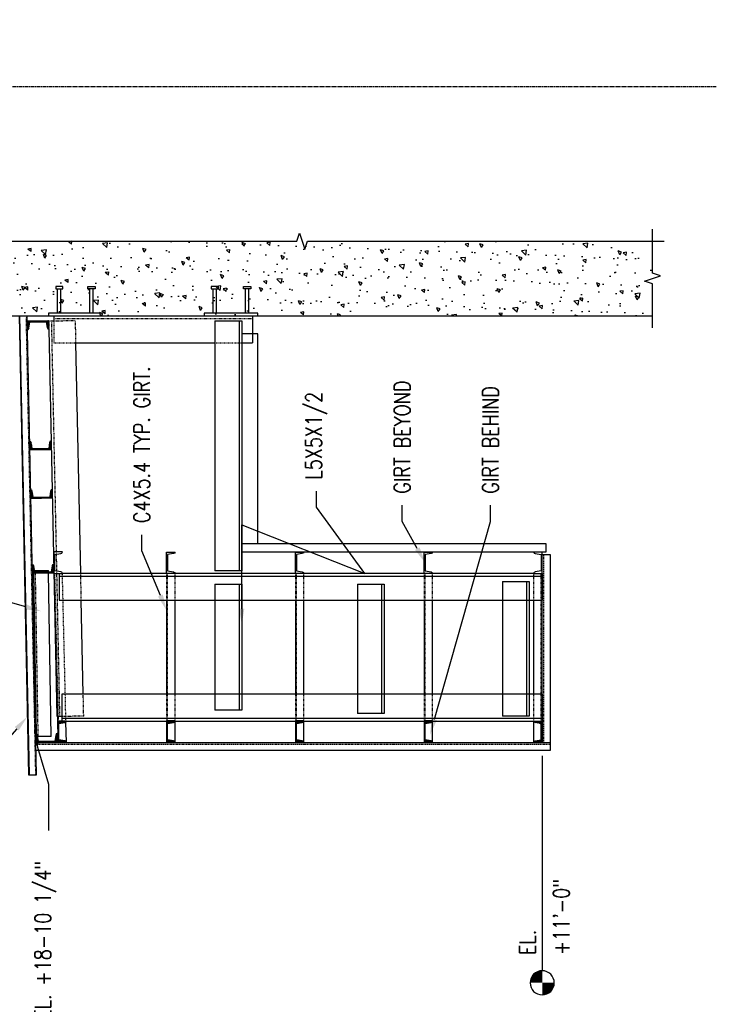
# Model space of a CAD drawing. Header units: inches. Extents: x -16710 to 18720, y -1252 to 1160.
# Tile 23 of 35: x 4229 to 4363, y 106 to 289. Entities that reach past the tile are written whole.
import ezdxf
from ezdxf import colors
from ezdxf.entities.mleader import LeaderData, LeaderLine
from ezdxf.math import Vec2, Vec3

# ---------------------------------------------------------------- set-up
doc = ezdxf.new("R2010")
doc.units = ezdxf.units.IN
doc.header["$MEASUREMENT"] = 0
for name, pattern in [('014200-907 MS2 Medium Dash', [0.109898, 0.068898, -0.041]), ('CENTER2', [1.125, 0.75, -0.125, 0.125, -0.125]), ('Dash', [0.25, 0.125, -0.125]), ('Dash - 1_16_', [0.1875, 0.125, -0.0625]), ('Hidden 3_32_', [0.140625, 0.09375, -0.046875])]:
    doc.linetypes.add(name, pattern=pattern)
doc.layers.get('0').update_dxf_attribs({"color": 243})
for name, color, linetype in [('A-FLOR', 5, 'Continuous'), ('A-WALL-PATT', 8, 'Continuous'), ('G-ANNO-TTLB', 7, 'Continuous'), ('S-ANNO-NOTE', 2, 'Continuous'), ('S-ANNO-SYMB', 2, 'Continuous'), ('S-BEAM', 3, 'Continuous'), ('S-BEAM-HDLN', 1, 'Dash'), ('S-COLS', 3, 'Continuous'), ('S-COLS-HDLN', 1, 'Dash'), ('S-DETL', 90, 'Continuous'), ('S-DETL-MEDM', 3, 'Continuous'), ('S-DETL-PATT', 8, 'Continuous'), ('S-DETL-THIN', 1, 'Continuous'), ('S-GRID', 1, 'CENTER2')]:
    doc.layers.add(name, color=color, linetype=linetype)
doc.layers.add('A-FLOR-OVHD', color=9, linetype='014200-907 MS2 Medium Dash', true_color=0x808080)
doc.layers.get('0').off()
doc.styles.add('Annotative', font='romans.shx', dxfattribs={"width": 0.8, "height": 0.125})
pattern_1 = [(45, (-3596.4299, -490.81404), (-0.176776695, 0.176776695), []), (45, (-3596.4299, -490.68904), (-0.176776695, 0.176776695), [])]

# ---------------------------------------------------------------- blocks, each defined once
blk = doc.blocks.new('051200_StructuralFraming-L-Angle - L5X5X1_2-1784920-CANOPY WIDTH TRANSITION')
at = {"layer": 'S-BEAM'}
for p, q in [((832.31, 193), (785.71, 193)), ((785.71, 192.5), (785.71, 193)), ((832.31, 193), (832.31, 192.5)), ((785.71, 189), (785.71, 192.5)), ((832.31, 192.5), (832.31, 189)), ((785.71, 188.5), (785.71, 189)), ((832.31, 189), (832.31, 188.5)), ((832.31, 188.5), (785.71, 188.5)), ((785.71, 188), (785.71, 188.5)), ((832.31, 188), (785.71, 188)), ((832.31, 188.5), (832.31, 188))]:
    blk.add_line(p, q, dxfattribs=at)
blk = doc.blocks.new('051200_StructuralFraming-L-Angle - L5X5X1_2-1871483-CANOPY WIDTH TRANSITION')
at = {"layer": 'S-BEAM'}
for p, q in [((783.71, 139.42), (758.63, 139.42)), ((758.63, 138.92), (758.63, 139.42)), ((758.63, 135.42), (758.63, 138.92)), ((783.71, 139.42), (783.71, 138.92)), ((783.71, 138.92), (783.71, 135.42)), ((758.63, 134.92), (758.63, 135.42)), ((783.71, 134.92), (758.63, 134.92)), ((758.63, 134.42), (758.63, 134.92)), ((783.71, 134.42), (758.63, 134.42)), ((783.71, 135.42), (783.71, 134.92)), ((783.71, 134.92), (783.71, 134.42))]:
    blk.add_line(p, q, dxfattribs=at)
blk = doc.blocks.new('051200_StructuralFraming-L-Angle - L5X5X1_2-1871565-CANOPY WIDTH TRANSITION')
at = {"layer": 'S-BEAM'}
for p, q in [((783.18, 166.42), (759.11, 166.42)), ((759.11, 165.92), (759.11, 166.42)), ((759.11, 162.42), (759.11, 165.92)), ((783.18, 166.42), (783.18, 165.92)), ((783.18, 165.92), (783.18, 162.42)), ((759.11, 161.92), (759.11, 162.42)), ((783.18, 161.92), (759.11, 161.92)), ((759.11, 161.42), (759.11, 161.92)), ((783.18, 162.42), (783.18, 161.92)), ((783.18, 161.92), (783.18, 161.42)), ((783.18, 161.42), (759.11, 161.42))]:
    blk.add_line(p, q, dxfattribs=at)
blk = doc.blocks.new('051200_StructuralFraming-L-Angle - L5X5X1_2-1711350-CANOPY WIDTH TRANSITION')
at = {"layer": 'S-BEAM'}
for p, q in [((783.21, 193), (759.71, 193)), ((759.71, 192.5), (759.71, 193)), ((783.21, 193), (783.21, 192.5)), ((759.71, 189), (759.71, 192.5)), ((783.21, 192.5), (783.21, 189)), ((759.71, 188.5), (759.71, 189)), ((783.21, 189), (783.21, 188.5)), ((783.21, 188.5), (759.71, 188.5)), ((759.71, 188), (759.71, 188.5)), ((783.21, 188), (759.71, 188)), ((783.21, 188.5), (783.21, 188))]:
    blk.add_line(p, q, dxfattribs=at)
blk = doc.blocks.new('051200_StructuralFraming-C-Channel - C4X5_4-1771584-CANOPY WIDTH TRANSITION')
at = {"lineweight": -3}
for p, q in [((832.22, 227.98), (830.64, 227.95)), ((830.93, 227.66), (830.94, 227.66)), ((830.94, 227.66), (832.04, 227.5)), ((832.3, 223.98), (832.22, 227.98)), ((832.22, 227.98), (832.22, 227.98)), ((832.04, 227.5), (832.11, 224.45)), ((830.72, 223.95), (832.3, 223.98)), ((832.11, 224.45), (831.01, 224.25)), ((832.3, 223.98), (832.3, 223.98))]:
    blk.add_line(p, q, dxfattribs=at)
for centre, start, end in [((830.93, 227.95), 181.19, 271.19), ((831.02, 223.95), 91.19, 181.19)]:
    blk.add_arc(centre, 0.296, start, end, dxfattribs=at)
blk = doc.blocks.new('051200_Column-L-Angle - L5X5X1_2-1699135-CANOPY WIDTH TRANSITION')
at = {"layer": 'S-COLS'}
for p, q in [((832.71, 223), (832.27, 223)), ((833.21, 223), (832.71, 223)), ((828.21, 218.89), (828.21, 193)), ((828.21, 188), (828.21, 186)), ((828.71, 186), (828.21, 186)), ((832.21, 186), (828.71, 186)), ((832.71, 186), (832.21, 186)), ((833.21, 186), (832.71, 186))]:
    blk.add_line(p, q, dxfattribs=at)
at = {"layer": 'S-COLS', "linetype": 'Hidden 3_32_'}
blk.add_line((832.71, 223), (832.71, 186), dxfattribs=at)
at = {"layer": 'S-COLS-HDLN'}
for p, q in [((828.21, 223), (828.21, 218.9)), ((828.71, 223), (828.21, 223)), ((832.21, 223), (828.71, 223)), ((832.27, 223), (832.21, 223)), ((828.21, 193), (828.21, 188.5)), ((828.21, 188.5), (828.21, 188))]:
    blk.add_line(p, q, dxfattribs=at)
blk = doc.blocks.new('051200_Column-L-Angle - L5X5X1_2-1695943-CANOPY WIDTH TRANSITION')
for p, q in [((758.21, 221.5), (757.71, 221.5)), ((757.71, 220.67), (757.71, 202)), ((758.21, 221.5), (758.21, 132)), ((758.54, 221.5), (758.21, 221.5)), ((758.71, 221.5), (758.55, 221.5)), ((762.21, 221.5), (758.71, 221.5)), ((762.71, 221.5), (762.21, 221.5)), ((762.71, 217.54), (762.71, 221.5)), ((762.71, 193), (762.71, 217.53)), ((757.71, 200.42), (757.71, 178)), ((762.71, 188.5), (762.71, 193)), ((762.71, 188), (762.71, 188.5)), ((762.71, 166.42), (762.71, 188)), ((757.71, 176.42), (757.71, 154)), ((762.71, 161.92), (762.71, 166.42)), ((762.71, 161.42), (762.71, 161.92)), ((762.71, 139.42), (762.71, 161.42)), ((757.71, 152.42), (757.71, 133.58)), ((762.71, 134.92), (762.71, 139.42)), ((762.71, 134.42), (762.71, 134.92)), ((762.71, 132), (762.71, 134.42)), ((758.21, 132), (757.71, 132)), ((758.71, 132), (758.21, 132)), ((762.21, 132), (758.71, 132)), ((762.71, 132), (762.21, 132))]:
    blk.add_line(p, q)
blk = doc.blocks.new('051200_Column-L-Angle - L5X5X1_2-1711325-CANOPY WIDTH TRANSITION')
for p, q in [((780.21, 222), (780.21, 217.9)), ((780.71, 222), (780.21, 222)), ((784.21, 222), (780.71, 222)), ((784.71, 222), (784.21, 222)), ((784.71, 222), (784.71, 132)), ((785.21, 222), (784.71, 222)), ((785.21, 202), (785.21, 221.42)), ((780.21, 217.9), (780.21, 193)), ((785.21, 178), (785.21, 200.42)), ((780.21, 193), (780.21, 188.5)), ((780.21, 188.5), (780.21, 188)), ((780.21, 188), (780.21, 166.42)), ((785.21, 154), (785.21, 176.42)), ((780.21, 166.42), (780.21, 161.92)), ((780.21, 161.92), (780.21, 161.42)), ((780.21, 161.42), (780.21, 139.42)), ((785.21, 133.58), (785.21, 152.42)), ((780.21, 139.42), (780.21, 134.92)), ((780.21, 134.92), (780.21, 134.42)), ((780.21, 134.42), (780.21, 132)), ((780.71, 132), (780.21, 132)), ((784.21, 132), (780.71, 132)), ((784.71, 132), (784.21, 132)), ((785.21, 132), (784.71, 132))]:
    blk.add_line(p, q)
blk = doc.blocks.new('051200_StructuralFraming-C-Channel - C4X5_4-V33-CANOPY WIDTH TRANSITION')
at = {"lineweight": -3}
for p, q in [((753.71, 222.25), (753.71, 220.67)), ((757.71, 222.25), (753.71, 222.25)), ((754, 220.97), (754.18, 222.07)), ((754.18, 222.07), (757.24, 222.07)), ((757.24, 222.07), (757.41, 220.97)), ((757.71, 220.67), (757.71, 222.25))]:
    blk.add_line(p, q, dxfattribs=at)
for centre, start, end in [((753.71, 220.97), 270, 0), ((757.71, 220.97), 180, 270)]:
    blk.add_arc(centre, 0.296, start, end, dxfattribs=at)
blk = doc.blocks.new('051200_StructuralFraming-C-Channel - C4X5_4-1770767-CANOPY WIDTH TRANSITION')
at = {"layer": 'S-BEAM'}
for p, q in [((753.7, 221.88), (753.7, 222.25)), ((753.7, 222.25), (753.7, 222.25)), ((758.53, 222.36), (753.78, 222.25)), ((753.73, 220.67), (757.49, 220.76))]:
    blk.add_line(p, q, dxfattribs=at)
at = {"layer": 'S-BEAM', "linetype": 'Hidden 3_32_'}
blk.add_line((757.71, 222.16), (758.53, 222.18), dxfattribs=at)
at = {"layer": 'S-BEAM-HDLN'}
for p, q in [((753.7, 222.07), (753.7, 222.07)), ((753.71, 222.07), (757.7, 222.16)), ((785.2, 223), (758.53, 222.36)), ((758.53, 222.18), (785.2, 222.82)), ((785.2, 223), (785.2, 222.63)), ((785.21, 222.46), (785.23, 221.43)), ((753.73, 220.68), (753.71, 221.71)), ((753.73, 220.76), (753.73, 220.67)), ((753.73, 220.67), (753.73, 220.68)), ((753.73, 220.67), (753.73, 220.67)), ((757.5, 220.76), (757.7, 220.76)), ((757.71, 220.76), (758.2, 220.78)), ((758.21, 220.78), (758.56, 220.79)), ((758.56, 220.79), (762.7, 220.88)), ((762.71, 220.88), (780.2, 221.3)), ((780.21, 221.3), (784.7, 221.41)), ((784.71, 221.41), (785.2, 221.42)), ((785.21, 221.42), (785.23, 221.42)), ((785.23, 221.42), (785.23, 221.51)), ((785.23, 221.43), (785.23, 221.42)), ((785.23, 221.42), (785.23, 221.42))]:
    blk.add_line(p, q, dxfattribs=at)
blk = doc.blocks.new('051200_StructuralFraming-C-Channel - C4X5_4-1771552-CANOPY WIDTH TRANSITION')
at = {"lineweight": -3}
for p, q in [((755.31, 226.38), (753.73, 226.35)), ((753.73, 226.35), (753.81, 222.35)), ((753.92, 225.88), (755.02, 226.08)), ((753.98, 222.82), (753.92, 225.88)), ((753.81, 222.35), (755.39, 222.38)), ((755.09, 222.67), (753.98, 222.82))]:
    blk.add_line(p, q, dxfattribs=at)
for centre, start, end in [((755.01, 226.38), 271.19, 1.19), ((755.09, 222.38), 1.19, 91.19)]:
    blk.add_arc(centre, 0.296, start, end, dxfattribs=at)
blk = doc.blocks.new('051200_StructuralFraming-C-Channel - C4X5_4-1771553-CANOPY WIDTH TRANSITION')
for p, q in [((786.82, 227.04), (785.24, 227.01)), ((785.24, 227.01), (785.24, 227.01)), ((785.24, 227), (785.32, 223.01)), ((785.44, 226.55), (786.53, 226.74)), ((785.5, 223.49), (785.44, 226.55)), ((785.32, 223.01), (786.9, 223.05)), ((786.6, 223.34), (785.5, 223.49))]:
    blk.add_line(p, q)
for centre, start, end in [((786.53, 227.04), 271.19, 358.9623), ((786.53, 227.04), 359.7702, 1.19), ((786.61, 223.04), 1.19, 91.19)]:
    blk.add_arc(centre, 0.296, start, end)
blk = doc.blocks.new('051200_StructuralFraming-L-Angle - L3X3X1_4-1772812-CANOPY WIDTH TRANSITION')
at = {"layer": 'S-BEAM', "linetype": 'Hidden 3_32_'}
for p, q in [((785.25, 226.5), (754.8, 225.99)), ((785.73, 226.51), (785.44, 226.5))]:
    blk.add_line(p, q, dxfattribs=at)
at = {"layer": 'S-BEAM'}
for p, q in [((754.8, 225.99), (754.8, 226.04)), ((754.84, 223.74), (754.8, 225.99)), ((755.26, 226.25), (785.25, 226.75)), ((784.96, 227), (785.24, 227)), ((785.73, 226.6), (785.73, 226.51)), ((785.73, 226.51), (785.77, 224.26)), ((754.85, 223.49), (785.3, 224)), ((785.49, 224), (785.78, 224.01)), ((785.77, 224.26), (785.78, 224.01)), ((754.85, 223.49), (754.84, 223.74))]:
    blk.add_line(p, q, dxfattribs=at)
at = {"layer": 'S-BEAM-HDLN'}
for p, q in [((754.8, 226.49), (784, 226.98)), ((754.8, 226.37), (754.8, 226.49)), ((754.8, 226.24), (754.8, 226.36)), ((754.8, 226.24), (755.25, 226.25)), ((754.8, 226.05), (754.8, 226.24)), ((785.24, 227), (785.73, 227.01)), ((785.25, 226.75), (785.73, 226.76)), ((785.43, 226.5), (785.25, 226.5)), ((785.73, 227.01), (785.73, 226.76)), ((785.73, 226.76), (785.73, 226.61)), ((785.31, 224), (785.49, 224))]:
    blk.add_line(p, q, dxfattribs=at)
blk = doc.blocks.new('_Dot')
at = {"color": 0, "linetype": 'ByBlock', "lineweight": -2}
blk.add_line((-0.5, 0), (-1, 0), dxfattribs=at)
at = {"color": 0, "linetype": 'ByBlock', "const_width": 0.5}
blk.add_lwpolyline([(-0.25, 0, 1), (0.25, 0, 1)], format="xyb", close=True, dxfattribs=at)
blk = doc.blocks.new('Level Circle AEC')
at = {"layer": 'S-ANNO-SYMB', "lineweight": -3}
h = blk.add_hatch(color=256, dxfattribs=at)
edge = h.paths.add_edge_path()
edge.add_line((373.71, 0), (367.71, 0))
edge.add_arc((373.71, 0), 6, 90, 180, ccw=False)
edge.add_line((373.71, 6), (373.71, 0))
h = blk.add_hatch(color=256, dxfattribs=at)
edge = h.paths.add_edge_path()
edge.add_line((373.71, -6), (373.71, 0))
edge.add_line((373.71, 0), (379.71, 0))
edge.add_arc((373.71, 0), 6, 270, 360, ccw=False)
blk.add_circle((373.71, 0), 6, dxfattribs=at)
blk = doc.blocks.new('051200_StructuralFraming-C-Channel - C4X5_4-V15-DOOR RAIL SUPPORT 2')
at = {"lineweight": -3}
for p, q in [((753.71, 202), (753.71, 200.42)), ((757.71, 202), (753.71, 202)), ((757.71, 200.42), (757.71, 202)), ((754, 200.72), (754.18, 201.82)), ((754.18, 201.82), (757.24, 201.82)), ((757.24, 201.82), (757.41, 200.72))]:
    blk.add_line(p, q, dxfattribs=at)
for centre, start, end in [((753.71, 200.72), 270, 0), ((757.71, 200.72), 180, 270)]:
    blk.add_arc(centre, 0.296, start, end, dxfattribs=at)
blk = doc.blocks.new('B3 S507')
at = {"layer": 'A-WALL-PATT', "lineweight": -3}
h = blk.add_hatch(dxfattribs=at)
h.set_pattern_fill('AR-CONC', color=8, style=0)
h.set_pattern_definition([(50, (-2327.8865, -490.814), (7.1726, -0.62752), [0.75, -8.25]), (355, (-2327.8865, -490.814), (-1.387513, 7.52192), [0.6, -6.6]), (100.4514, (-2327.289, -490.866), (5.78509, 6.8944), [0.6374, -7.01142]), (46.1842, (-2327.8865, -488.814), (10.67241, -1.65519), [1.125, -12.375]), (96.6356, (-2326.997, -488.952), (9.34662, 9.74119), [0.9561, -10.51714]), (351.1842, (-2327.887, -488.814), (9.34662, 9.74119), [0.9, -9.9]), (21, (-2326.8865, -489.314), (5.96907, -4.02619), [0.75, -8.25]), (326, (-2326.8865, -489.314), (2.433153, 7.2515), [0.6, -6.6]), (71.4514, (-2326.389, -489.6496), (8.402224, 3.22531), [0.6374, -7.01142]), (37.5, (-2327.8865, -490.814), (0.1215986, 3.3289385), [0, -6.52, 0, -6.7, 0, -6.625]), (7.5, (-2327.8865, -490.814), (2.630695, 3.944117), [0, -3.82, 0, -6.37, 0, -2.525]), (327.5, (-2330.1165, -490.814), (5.338224, -0.225549), [0, -2.5, 0, -7.8, 0, -10.35]), (317.5, (-2331.1165, -490.814), (5.831862, 1.00105), [0, -3.25, 0, -5.18, 0, -7.35])])
h.paths.add_polyline_path([(-1494.6806, -379.3585), (-1480.7439, -379.3585), (-1480.7439, -248.814), (-1494.6806, -248.814), (-1494.6806, -308.8155)])
at = {"layer": 'S-DETL-PATT'}
h = blk.add_hatch(dxfattribs=at)
h.set_pattern_fill('STEEL', color=256, scale=2)
h.set_pattern_definition(pattern_1)
h.paths.add_polyline_path([(-1541.0652, -263.781, 0.00972036), (-1541.0652, -263.7695), (-1542.6448, -263.8023), (-1542.5618, -267.8014), (-1540.9821, -267.7686, 0.41421356), (-1541.2842, -267.4788), (-1542.3876, -267.3275), (-1542.4511, -264.2686), (-1541.355, -264.0716, 0.40287112)])
h = blk.add_hatch(dxfattribs=at)
h.set_pattern_fill('STEEL', color=256, scale=2)
h.set_pattern_definition([(45, (-3582.48035, -490.5241), (-0.176776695, 0.176776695), []), (45, (-3582.48035, -490.3991), (-0.176776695, 0.176776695), [])])
h.paths.add_polyline_path([(-1527.1156, -263.491, 0.00972036), (-1527.1156, -263.4795), (-1528.6953, -263.5123), (-1528.6122, -267.5115), (-1527.0326, -267.4787, 0.41421356), (-1527.3346, -267.1889), (-1528.438, -267.0375), (-1528.5016, -263.9786), (-1527.4054, -263.7816, 0.40287112)])
h = blk.add_hatch(dxfattribs=at)
h.set_pattern_fill('STEEL', color=256, scale=2)
h.set_pattern_definition([(45, (-3573.43486, -490.33637), (-0.176776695, 0.176776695), []), (45, (-3573.43486, -490.21137), (-0.176776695, 0.176776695), [])])
h.paths.add_polyline_path([(-1518.0701, -263.3033, 0.00972036), (-1518.0701, -263.2918), (-1519.6498, -263.3246), (-1519.5667, -267.3238), (-1517.9871, -267.2909, 0.41421356), (-1518.2892, -267.0012), (-1519.3925, -266.8498), (-1519.4561, -263.7909), (-1518.3599, -263.5939, 0.40287112)])
h = blk.add_hatch(dxfattribs=at)
h.set_pattern_fill('STEEL', color=256, scale=2)
h.set_pattern_definition(pattern_1)
h.paths.add_polyline_path([(-1495.6695, -262.8352), (-1497.2492, -262.868, 0.41421356), (-1496.9471, -263.1578), (-1495.8437, -263.3091), (-1495.7802, -266.368), (-1496.8763, -266.565, 0.41165987), (-1497.1661, -266.8645), (-1495.6344, -266.8327), (-1495.5864, -266.8343)])
h = blk.add_hatch(dxfattribs=at)
h.set_pattern_fill('STEEL', color=256, scale=2)
h.set_pattern_definition(pattern_1)
h.paths.add_polyline_path([(-1572.5801, -264.4323), (-1574.1598, -264.4651), (-1574.0767, -268.4642), (-1572.4971, -268.4314, 0.41421356), (-1572.7992, -268.1416), (-1573.9025, -267.9903), (-1573.9661, -264.9314), (-1572.8699, -264.7344, 0.41421356)])
h = blk.add_hatch(dxfattribs=at)
h.set_pattern_fill('STEEL', color=256, scale=2)
h.set_pattern_definition(pattern_1)
h.paths.add_polyline_path([(-1570.1806, -268.564), (-1574.1806, -268.564), (-1574.1806, -270.144, 0.41421356), (-1573.8846, -269.848), (-1573.7104, -268.748), (-1570.6508, -268.748), (-1570.4766, -269.848, 0.41421356), (-1570.1806, -270.144)])
h = blk.add_hatch(dxfattribs=at)
h.set_pattern_fill('STEEL', color=256, scale=2)
h.set_pattern_definition([(45, (-3596.4299, -442.81404), (-0.176776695, 0.176776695), []), (45, (-3596.4299, -442.68904), (-0.176776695, 0.176776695), [])])
h.paths.add_polyline_path([(-1573.7053, -288.998), (-1570.6457, -288.998), (-1570.4715, -290.098, 0.41421356), (-1570.1755, -290.394), (-1570.1755, -288.814), (-1574.1755, -288.814), (-1574.1755, -290.394, 0.41421356), (-1573.8795, -290.098)])
h = blk.add_hatch(dxfattribs=at)
h.set_pattern_fill('STEEL', color=256, scale=2)
h.set_pattern_definition([(45, (-3596.4299, -466.81404), (-0.176776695, 0.176776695), []), (45, (-3596.4299, -466.68904), (-0.176776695, 0.176776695), [])])
h.paths.add_polyline_path([(-1573.7053, -312.998), (-1570.6457, -312.998), (-1570.4715, -314.098, 0.41421356), (-1570.1755, -314.394), (-1570.1755, -312.814), (-1574.1755, -312.814), (-1574.1755, -314.394, 0.41421356), (-1573.8795, -314.098)])
h = blk.add_hatch(dxfattribs=at)
h.set_pattern_fill('STEEL', color=256, scale=2)
h.set_pattern_definition(pattern_1)
h.paths.add_polyline_path([(-1573.7053, -336.998), (-1570.6457, -336.998), (-1570.4715, -338.098, 0.41421356), (-1570.1755, -338.394), (-1570.1755, -336.814), (-1574.1755, -336.814), (-1574.1755, -338.394, 0.41421356), (-1573.8795, -338.098)])
h = blk.add_hatch(dxfattribs=at)
h.set_pattern_fill('STEEL', color=256, scale=2)
h.set_pattern_definition([(45, (-3261.8798, -490.81404), (-0.176776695, 0.176776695), []), (45, (-3261.8798, -490.68904), (-0.176776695, 0.176776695), [])])
h.paths.add_polyline_path([(-1574.1806, -357.234), (-1574.1806, -358.814), (-1570.1806, -358.814), (-1570.1806, -357.234, 0.41421356), (-1570.4766, -357.53), (-1570.6508, -358.63), (-1573.7104, -358.63), (-1573.8846, -357.53, 0.41421356)])
at = {"layer": 'A-FLOR', "lineweight": -3}
for p, q in [((-1494.6806, -261.314), (-1580.1806, -263.0901)), ((-1580.1806, -264.5904), (-1494.6806, -262.8144)), ((-1580.1806, -263.0901), (-1580.1806, -264.5904))]:
    blk.add_line(p, q, dxfattribs=at)
at = {"layer": 'A-FLOR-OVHD', "lineweight": -3}
blk.add_line((-1580.1806, -264.4404), (-1494.6806, -262.6643), dxfattribs=at)
at = {"layer": 'S-ANNO-SYMB', "lineweight": -3}
blk.add_line((-1576.6806, -358.814), (-1616.7116, -358.814), dxfattribs=at)
at = {"layer": 'S-BEAM', "lineweight": -3}
blk.add_line((-1494.6806, -248.814), (-1494.6806, -379.3585), dxfattribs=at)
at = {"layer": 'S-BEAM'}
for p, q in [((-1497.1672, -266.8646), (-1569.3619, -268.3642)), ((-1565.1805, -273.2784), (-1547.6803, -272.9149)), ((-1542.6806, -272.8111), (-1499.6798, -271.9178)), ((-1547.6806, -288.814), (-1565.1806, -288.814)), ((-1574.1755, -290.394), (-1570.1857, -290.394)), ((-1565.1806, -290.394), (-1547.6806, -290.394)), ((-1547.6806, -312.814), (-1565.1806, -312.814)), ((-1574.1755, -314.394), (-1570.1857, -314.394)), ((-1565.1806, -314.394), (-1547.6806, -314.394)), ((-1547.6806, -336.814), (-1565.1806, -336.814)), ((-1574.1755, -338.394), (-1570.1857, -338.394)), ((-1565.1806, -338.394), (-1547.6806, -338.394)), ((-1574.1755, -357.234), (-1570.1857, -357.234)), ((-1565.1806, -357.234), (-1547.6806, -357.234)), ((-1565.1806, -358.814), (-1547.6806, -358.814))]:
    blk.add_line(p, q, dxfattribs=at)
at = {"layer": 'S-BEAM', "linetype": 'Hidden 3_32_'}
for p, q in [((-1495.624, -267.3326), (-1569.3515, -268.8641)), ((-1495.6344, -266.8327), (-1497.1616, -266.8644)), ((-1495.6344, -266.8327), (-1495.5306, -271.8316)), ((-1569.2581, -273.3631), (-1569.3619, -268.3642)), ((-1569.2581, -273.3631), (-1565.1805, -273.2784)), ((-1547.6803, -272.9149), (-1542.6806, -272.8111)), ((-1499.6798, -271.9178), (-1495.5306, -271.8316)), ((-1569.6826, -288.814), (-1570.1786, -288.814)), ((-1570.1786, -288.998), (-1569.6826, -288.998)), ((-1565.1826, -288.814), (-1569.6786, -288.814)), ((-1569.6786, -288.998), (-1565.1826, -288.998)), ((-1565.1806, -288.998), (-1547.6806, -288.998)), ((-1543.1826, -288.814), (-1547.6786, -288.814)), ((-1547.6786, -288.998), (-1543.1826, -288.998)), ((-1542.6806, -288.814), (-1543.1786, -288.814)), ((-1543.1786, -288.998), (-1542.6806, -288.998)), ((-1570.1786, -290.394), (-1569.6826, -290.394)), ((-1569.6786, -290.394), (-1565.1826, -290.394)), ((-1547.6786, -290.394), (-1543.1826, -290.394)), ((-1543.1786, -290.394), (-1542.6806, -290.394)), ((-1569.6826, -312.814), (-1570.1786, -312.814)), ((-1570.1786, -312.998), (-1569.6826, -312.998)), ((-1565.1826, -312.814), (-1569.6786, -312.814)), ((-1569.6786, -312.998), (-1565.1826, -312.998)), ((-1565.1806, -312.998), (-1547.6806, -312.998)), ((-1543.1826, -312.814), (-1547.6786, -312.814)), ((-1547.6786, -312.998), (-1543.1826, -312.998)), ((-1542.6806, -312.814), (-1543.1786, -312.814)), ((-1543.1786, -312.998), (-1542.6806, -312.998)), ((-1570.1786, -314.394), (-1569.6826, -314.394)), ((-1569.6786, -314.394), (-1565.1826, -314.394)), ((-1547.6786, -314.394), (-1543.1826, -314.394)), ((-1543.1786, -314.394), (-1542.6806, -314.394)), ((-1569.6826, -336.814), (-1570.1786, -336.814)), ((-1570.1786, -336.998), (-1569.6826, -336.998)), ((-1565.1826, -336.814), (-1569.6786, -336.814)), ((-1569.6786, -336.998), (-1565.1826, -336.998)), ((-1565.1806, -336.998), (-1547.6806, -336.998)), ((-1543.1826, -336.814), (-1547.6786, -336.814)), ((-1547.6786, -336.998), (-1543.1826, -336.998)), ((-1542.6806, -336.814), (-1543.1786, -336.814)), ((-1543.1786, -336.998), (-1542.6806, -336.998)), ((-1570.1786, -338.394), (-1569.6826, -338.394)), ((-1569.6786, -338.394), (-1565.1826, -338.394)), ((-1547.6786, -338.394), (-1543.1826, -338.394)), ((-1543.1786, -338.394), (-1542.6806, -338.394)), ((-1570.1786, -357.234), (-1569.6826, -357.234)), ((-1569.6786, -357.234), (-1565.1826, -357.234)), ((-1547.6786, -357.234), (-1543.1826, -357.234)), ((-1543.1786, -357.234), (-1542.6806, -357.234)), ((-1570.1786, -358.63), (-1569.6826, -358.63)), ((-1569.6786, -358.63), (-1565.1826, -358.63)), ((-1565.1806, -358.63), (-1547.6806, -358.63)), ((-1547.6786, -358.63), (-1543.1826, -358.63)), ((-1543.1786, -358.63), (-1542.6806, -358.63))]:
    blk.add_line(p, q, dxfattribs=at)
at = {"layer": 'S-BEAM-HDLN'}
for p, q in [((-1570.6489, -288.998), (-1570.1826, -288.998)), ((-1570.6489, -312.998), (-1570.1826, -312.998)), ((-1570.6489, -336.998), (-1570.1826, -336.998)), ((-1570.6489, -358.63), (-1570.1826, -358.63))]:
    blk.add_line(p, q, dxfattribs=at)
at = {"layer": 'S-DETL', "lineweight": -3}
for p, q in [((-1575.6806, -360.314), (-1575.6806, -264.4969)), ((-1574.1806, -264.4658), (-1574.1806, -360.314)), ((-1574.1806, -358.814), (-1539.1508, -358.814)), ((-1574.1806, -360.314), (-1575.6806, -360.314)), ((-1539.1508, -360.314), (-1574.1806, -360.314))]:
    blk.add_line(p, q, dxfattribs=at)
at = {"layer": 'S-DETL', "linetype": 'Dash - 1_16_', "lineweight": -3}
for p, q in [((-1574.5046, -264.4725), (-1574.5046, -360.314)), ((-1574.1806, -359.1381), (-1539.1508, -359.1381))]:
    blk.add_line(p, q, dxfattribs=at)
at = {"layer": 'S-DETL', "lineweight": -3}
for points in [[(-1498.0181, -302.814), (-1538.6806, -302.814), (-1538.6806, -359.564), (-1537.1806, -359.564), (-1537.1806, -302.814)], [(-1537.1806, -305.814), (-1498.0181, -305.814), (-1498.0181, -302.814)]]:
    blk.add_lwpolyline(points, dxfattribs=at)
at = {"layer": 'S-DETL-MEDM', "lineweight": -3}
for p, q in [((-1494.1806, -266.8129), (-1494.6806, -266.8129)), ((-1494.1806, -276.8129), (-1494.1806, -266.8129)), ((-1494.1806, -268.498), (-1489.6688, -268.498)), ((-1494.1806, -269.1279), (-1489.6688, -269.1279)), ((-1489.1963, -268.1436), (-1489.6688, -268.1436)), ((-1489.6688, -268.1436), (-1489.6688, -269.4822)), ((-1489.6688, -269.4822), (-1489.1963, -269.4822)), ((-1489.1963, -269.4822), (-1489.1963, -268.1436)), ((-1494.1806, -274.498), (-1489.6688, -274.498)), ((-1494.1806, -275.1279), (-1489.6688, -275.1279)), ((-1489.6688, -275.4822), (-1489.6688, -274.1436)), ((-1489.6688, -274.1436), (-1489.1963, -274.1436)), ((-1489.1963, -274.1436), (-1489.1963, -275.4822)), ((-1494.6806, -276.8129), (-1494.1806, -276.8129)), ((-1489.1963, -275.4822), (-1489.6688, -275.4822)), ((-1494.1806, -295.814), (-1494.6806, -295.814)), ((-1494.1806, -305.814), (-1494.1806, -295.814)), ((-1489.1963, -297.1447), (-1489.6688, -297.1447)), ((-1489.6688, -297.1447), (-1489.6688, -298.4833)), ((-1489.1963, -298.4833), (-1489.1963, -297.1447)), ((-1494.1806, -297.4991), (-1489.6688, -297.4991)), ((-1494.1806, -298.129), (-1489.6688, -298.129)), ((-1489.6688, -298.4833), (-1489.1963, -298.4833)), ((-1494.1806, -303.4991), (-1489.6688, -303.4991)), ((-1494.1806, -304.129), (-1489.6688, -304.129)), ((-1489.6688, -304.4833), (-1489.6688, -303.1447)), ((-1489.6688, -303.1447), (-1489.1963, -303.1447)), ((-1489.1963, -304.4833), (-1489.6688, -304.4833)), ((-1489.1963, -303.1447), (-1489.1963, -304.4833)), ((-1494.6806, -305.814), (-1494.1806, -305.814))]:
    blk.add_line(p, q, dxfattribs=at)
at = {"layer": 'S-DETL-MEDM'}
blk.add_line((-1539.1508, -358.814), (-1539.1508, -360.314), dxfattribs=at)
for points in [[(-1480.7439, -246.6119), (-1480.7439, -313.0863), (-1479.2439, -313.5863), (-1482.2439, -314.5863), (-1480.7439, -315.0863), (-1480.7439, -381.5606)], [(-1496.8827, -379.3585), (-1488.7123, -379.3585), (-1488.2123, -377.8585), (-1487.2123, -380.8585), (-1486.7123, -379.3585), (-1478.5418, -379.3585)]]:
    blk.add_lwpolyline(points, dxfattribs=at)
at = {"layer": 'S-DETL-THIN', "lineweight": -3}
blk.add_line((-1580.1806, -263.2401), (-1494.6806, -261.4641), dxfattribs=at)
at = {"layer": 'S-GRID'}
blk.add_line((-1451.9618, -248.814), (-1451.9618, -391.2243), dxfattribs=at)
at = {"layer": 'S-ANNO-SYMB', "lineweight": -3, "xscale": -0.375, "yscale": 0.375, "zscale": 0.375}
blk.add_blockref('Level Circle AEC', (-1478.8214, -358.814), dxfattribs=at)
at = {"layer": 'S-BEAM', "lineweight": -3}
for name in ['051200_StructuralFraming-L-Angle - L5X5X1_2-1711350-CANOPY WIDTH TRANSITION', '051200_StructuralFraming-L-Angle - L5X5X1_2-1784920-CANOPY WIDTH TRANSITION', '051200_StructuralFraming-L-Angle - L5X5X1_2-1871565-CANOPY WIDTH TRANSITION', '051200_StructuralFraming-L-Angle - L5X5X1_2-1871483-CANOPY WIDTH TRANSITION']:
    blk.add_blockref(name, (-2327.8865, -490.814), dxfattribs=at)
at = {"layer": 'S-BEAM-HDLN', "lineweight": -3}
for name in ['051200_StructuralFraming-L-Angle - L3X3X1_4-1772812-CANOPY WIDTH TRANSITION', '051200_StructuralFraming-C-Channel - C4X5_4-1770767-CANOPY WIDTH TRANSITION']:
    blk.add_blockref(name, (-2327.8865, -490.814), dxfattribs=at)
at = {"layer": 'S-COLS', "lineweight": -3}
for name in ['051200_Column-L-Angle - L5X5X1_2-1695943-CANOPY WIDTH TRANSITION', '051200_Column-L-Angle - L5X5X1_2-1711325-CANOPY WIDTH TRANSITION']:
    blk.add_blockref(name, (-2327.8865, -490.814), dxfattribs=at)
at = {"layer": 'S-COLS-HDLN', "lineweight": -3}
blk.add_blockref('051200_Column-L-Angle - L5X5X1_2-1699135-CANOPY WIDTH TRANSITION', (-2327.8865, -490.814), dxfattribs=at)
at = {"layer": 'S-DETL-THIN', "lineweight": -3}
for name, p in [('051200_StructuralFraming-C-Channel - C4X5_4-1771553-CANOPY WIDTH TRANSITION', (-2327.8865, -490.814)), ('051200_StructuralFraming-C-Channel - C4X5_4-1771553-CANOPY WIDTH TRANSITION', (-2313.937, -490.5241)), ('051200_StructuralFraming-C-Channel - C4X5_4-1771553-CANOPY WIDTH TRANSITION', (-2304.8915, -490.3364)), ('051200_StructuralFraming-C-Channel - C4X5_4-1771584-CANOPY WIDTH TRANSITION', (-2327.8865, -490.814)), ('051200_StructuralFraming-C-Channel - C4X5_4-1771552-CANOPY WIDTH TRANSITION', (-2327.8865, -490.814)), ('051200_StructuralFraming-C-Channel - C4X5_4-V33-CANOPY WIDTH TRANSITION', (-2296.3865, -490.064)), ('051200_StructuralFraming-C-Channel - C4X5_4-V33-CANOPY WIDTH TRANSITION', (-2327.8865, -490.814)), ('051200_StructuralFraming-C-Channel - C4X5_4-V15-DOOR RAIL SUPPORT 2', (-2327.8814, -490.814)), ('051200_StructuralFraming-C-Channel - C4X5_4-V15-DOOR RAIL SUPPORT 2', (-2327.8814, -514.814)), ('051200_StructuralFraming-C-Channel - C4X5_4-V15-DOOR RAIL SUPPORT 2', (-2327.8814, -538.814))]:
    blk.add_blockref(name, p, dxfattribs=at)
at = {"layer": 'S-DETL-THIN', "lineweight": -3, "xscale": -1}
for p in [(-784.9747, -490.814), (-784.9747, -514.814), (-784.9747, -538.814)]:
    blk.add_blockref('051200_StructuralFraming-C-Channel - C4X5_4-V15-DOOR RAIL SUPPORT 2', p, dxfattribs=at)
at = {"layer": 'S-DETL-THIN', "lineweight": -3, "xscale": -1, "rotation": 180}
blk.add_blockref('051200_StructuralFraming-C-Channel - C4X5_4-V15-DOOR RAIL SUPPORT 2', (-2327.8865, -156.814), dxfattribs=at)
at = {"layer": 'S-DETL-THIN', "lineweight": -3, "rotation": 180}
blk.add_blockref('051200_StructuralFraming-C-Channel - C4X5_4-V15-DOOR RAIL SUPPORT 2', (-784.9747, -156.814), dxfattribs=at)
at = {"layer": 'S-ANNO-NOTE', "lineweight": -3, "char_height": 3, "attachment_point": 1, "line_spacing_factor": 0.981704, "style": 'Annotative'}
for s, insert, width in [('\\pxt3.2,6.4,9.6,12.8,16,19.2,22.4,25.6,28.8,32,35.2,38.4,41.6,44.8,48,51.2,54.4,57.6,60.8,64,67.2,70.4,73.6,76.8,80,83.2,86.4,89.6,92.8,96,99.2,102.4;{EL.}', (-1613.8085, -354.5927), 5.548346), ('\\pxt3.2,6.4,9.6,12.8,16,19.2,22.4,25.6,28.8,32,35.2,38.4,41.6,44.8,48,51.2,54.4,57.6,60.8,64,67.2,70.4,73.6,76.8,80,83.2,86.4,89.6,92.8,96,99.2,102.4;+11\'-0"', (-1613.8085, -360.8869), 16.40315)]:
    blk.add_mtext(s, dxfattribs=dict(at, insert=insert, width=width))
at = {"layer": 'S-ANNO-NOTE', "lineweight": -3}
ml = blk.add_multileader_mtext('Standard', dxfattribs=at)
ml.set_content('\\A1;L3X3X1/4 CLOSURE ANGLE. SLOPES WITH METAL ROOFING.', color=256, style='Annotative')
ml.set_leader_properties(color=1, linetype='ByLayer', lineweight=-1)
ml.build(insert=Vec2(0, 0))
ml.multileader.update_dxf_attribs({"text_right_attachment_type": 3, "dogleg_length": 0.125, "arrow_head_size": 3, "scale": 24})
ctx = ml.context
ctx.base_point, ctx.scale, ctx.char_height, ctx.arrow_head_size, ctx.landing_gap_size, ctx.plane_origin = Vec3(-1539.5427, -240.3724), 24, 3, 3, 2.16, Vec3(-1477.9917, -252.8646)
ctx.right_attachment = 3
notes = []
notes.append((ctx, [(1, (1, 1, 0), (-1542.5427, -240.3724), (1, 0), 3, [(0, [(-1549.7292, -265.4537)], 0, [])])]))
ctx.mtext.insert, ctx.mtext.width, ctx.mtext.flow_direction = Vec3(-1537.3827, -238.8724), 40.357444, 5
ml = blk.add_multileader_mtext('Standard', dxfattribs=at)
ml.set_content('METAL ROOFING', color=256, style='Annotative')
ml.set_leader_properties(color=1, linetype='ByLayer', lineweight=-1)
ml.build(insert=Vec2(0, 0))
ml.multileader.update_dxf_attribs({"text_right_attachment_type": 3, "dogleg_length": 0.125, "arrow_head_size": 3, "scale": 24})
ctx = ml.context
ctx.base_point, ctx.scale, ctx.char_height, ctx.arrow_head_size, ctx.landing_gap_size, ctx.plane_origin = Vec3(-1622.38, -246.99), 24, 3, 3, 2.16, Vec3(-1555.2195, -273.3416)
ctx.right_attachment = 3
notes.append((ctx, [(0, (1, 1, 0), (-1587.4028, -246.99), (-1, 0), 3, [(0, [(-1569.3639, -262.8654)], 0, [])])]))
ctx.mtext.insert, ctx.mtext.width, ctx.mtext.flow_direction = Vec3(-1620.22, -245.49), 30.517851, 5
ml = blk.add_multileader_mtext('Standard', dxfattribs=at)
ml.set_content('\\A1;EL. +18-10 1/4"', color=256, style='Annotative')
ml.set_leader_properties(color=1, lineweight=-1)
ml.set_arrow_properties(name='DOT')
ml.build(insert=Vec2(0, 0))
ml.multileader.update_dxf_attribs({"text_right_attachment_type": 3, "dogleg_length": 0.36, "arrow_head_size": 0.75, "scale": 24})
ctx = ml.context
ctx.base_point, ctx.scale, ctx.char_height, ctx.arrow_head_size, ctx.landing_gap_size, ctx.plane_origin = Vec3(-1628.02, -266.2599), 24, 3, 0.75, 2.16, Vec3(-1646.8166, -233.0832)
ctx.right_attachment = 3
notes.append((ctx, [(0, (1, 1, 0), (-1581.9171, -266.8313), (-1, 0), 8.64, [(0, [(-1574.3162, -264.5538)], 0, [])])]))
ctx.mtext.insert, ctx.mtext.width, ctx.mtext.flow_direction = Vec3(-1625.86, -264.2599), 36.262255, 5
ml = blk.add_multileader_mtext('Standard', dxfattribs=at)
ml.set_content('C4X5.4 TYP. GIRT.', color=256, style='Annotative')
ml.set_leader_properties(color=1, linetype='ByLayer', lineweight=-1)
ml.build(insert=Vec2(0, 0))
ml.multileader.update_dxf_attribs({"text_right_attachment_type": 3, "dogleg_length": 0.125, "arrow_head_size": 3, "scale": 24})
ctx = ml.context
ctx.base_point, ctx.scale, ctx.char_height, ctx.arrow_head_size, ctx.landing_gap_size, ctx.plane_origin = Vec3(-1535.4764, -284.1824), 24, 3, 3, 2.16, Vec3(-1545.0752, -294.7011)
ctx.right_attachment = 3
notes.append((ctx, [(0, (1, 1, 0), (-1538.4764, -284.1824), (1, 0), 3, [(0, [(-1549.5789, -288.814)], 0, [])])]))
ctx.mtext.insert, ctx.mtext.width, ctx.mtext.flow_direction = Vec3(-1533.3164, -282.6824), 19.518349, 5
ml = blk.add_multileader_mtext('Standard', dxfattribs=at)
ml.set_content('L5X5X1/2', color=256, style='Annotative')
ml.set_leader_properties(color=1, linetype='ByLayer', lineweight=-1)
ml.build(insert=Vec2(0, 0))
ml.multileader.update_dxf_attribs({"text_right_attachment_type": 3, "dogleg_length": 0.125, "arrow_head_size": 3, "scale": 24})
ctx = ml.context
ctx.base_point, ctx.scale, ctx.char_height, ctx.arrow_head_size, ctx.landing_gap_size, ctx.plane_origin = Vec3(-1527.3518, -316.7285), 24, 3, 3, 2.16, Vec3(-1476.5317, -315.8823)
ctx.right_attachment = 3
notes.append((ctx, [(1, (1, 1, 0), (-1530.3518, -316.7285), (1, 0), 3, [(2, [(-1552.2497, -302.814), (-1533.6408, -302.814), (-1542.6806, -325.7627)], 0, [])])]))
ctx.mtext.insert, ctx.mtext.flow_direction = Vec3(-1525.1918, -314.7285), 5
ml = blk.add_multileader_mtext('Standard', dxfattribs=at)
ml.set_content('GIRT BEYOND', color=256, style='Annotative')
ml.set_leader_properties(color=1, linetype='ByLayer', lineweight=-1)
ml.build(insert=Vec2(0, 0))
ml.multileader.update_dxf_attribs({"text_right_attachment_type": 3, "dogleg_length": 0.125, "arrow_head_size": 3, "scale": 24})
ctx = ml.context
ctx.base_point, ctx.scale, ctx.char_height, ctx.arrow_head_size, ctx.landing_gap_size, ctx.plane_origin = Vec3(-1529.9733, -332.7245), 24, 3, 3, 2.16, Vec3(-1476.5317, -341.7482)
ctx.right_attachment = 3
notes.append((ctx, [(1, (1, 1, 0), (-1532.9733, -332.7245), (1, 0), 3, [(0, [(-1540.6806, -336.998)], 0, [])])]))
ctx.mtext.insert, ctx.mtext.flow_direction = Vec3(-1527.8133, -331.2245), 5
ml = blk.add_multileader_mtext('Standard', dxfattribs=at)
ml.set_content('GIRT BEHIND', color=256, style='Annotative')
ml.set_leader_properties(color=1, linetype='ByLayer', lineweight=-1)
ml.build(insert=Vec2(0, 0))
ml.multileader.update_dxf_attribs({"text_right_attachment_type": 3, "dogleg_length": 0.125, "arrow_head_size": 3, "scale": 24})
ctx = ml.context
ctx.base_point, ctx.scale, ctx.char_height, ctx.arrow_head_size, ctx.landing_gap_size, ctx.plane_origin = Vec3(-1529.9733, -349.1789), 24, 3, 3, 2.16, Vec3(-1572.7474, -337.9024)
ctx.right_attachment = 3
notes.append((ctx, [(1, (1, 1, 0), (-1532.9733, -349.1789), (1, 0), 3, [(0, [(-1572.7474, -337.9024)], 0, [])])]))
ctx.mtext.insert, ctx.mtext.flow_direction = Vec3(-1527.8133, -347.6789), 5
for ctx, leaders in notes:
    for number, flags, end, landing, length, lines in leaders:
        leader = LeaderData()
        leader.index, (leader.has_last_leader_line, leader.has_dogleg_vector, leader.attachment_direction) = number, flags
        leader.last_leader_point, leader.dogleg_vector, leader.dogleg_length = Vec3(end), Vec3(landing), length
        for number, points, colour, breaks in lines:
            line = LeaderLine()
            line.index, line.vertices, line.color, line.breaks = number, Vec3.list(points), colors.encode_raw_color(colour), breaks
            leader.lines.append(line)
        ctx.leaders.append(leader)

msp = doc.modelspace()

# ---------------------------------------------------------------- leaders
at = {"layer": 'S-ANNO-NOTE', "lineweight": -3}
ml = msp.add_multileader_mtext('Standard', dxfattribs=at)
ml.set_content('SEE A3/S-508 FOR HORIZ. BRACING. TYP.', color=256, style='Annotative')
ml.set_leader_properties(color=1, linetype='ByLayer', lineweight=-1)
ml.build(insert=Vec2(0, 0))
ml.multileader.update_dxf_attribs({"text_right_attachment_type": 3, "dogleg_length": 0.125, "arrow_head_size": 12, "scale": 96})
ctx = ml.context
ctx.base_point, ctx.scale, ctx.char_height, ctx.arrow_head_size, ctx.landing_gap_size, ctx.plane_origin = Vec3(-840.3503, 73.1138), 96, 12, 12, 8.64, Vec3(-643.8586, 77.2431)
ctx.right_attachment = 3
notes = []
notes.append((ctx, [(0, (1, 1, 0), (-653.8131, 50.8281), (-1, 0), 12, [(0, [(-612.0936, 220.6311)], 0, [])])]))
ctx.mtext.insert, ctx.mtext.width, ctx.mtext.flow_direction = Vec3(-831.7103, 79.1138), 192.566273, 5
ml = msp.add_multileader_mtext('Standard', dxfattribs=at)
ml.set_content('EDGE OF\\PMETAL ROOFING', color=256, style='Annotative')
ml.set_leader_properties(color=1, linetype='ByLayer', lineweight=-1)
ml.build(insert=Vec2(0, 0))
ml.multileader.update_dxf_attribs({"text_right_attachment_type": 3, "dogleg_length": 0.125, "arrow_head_size": 12, "scale": 96})
ctx = ml.context
ctx.base_point, ctx.scale, ctx.char_height, ctx.arrow_head_size, ctx.landing_gap_size, ctx.plane_origin = Vec3(1052.088, 165.9491), 96, 12, 12, 8.64, Vec3(707.1931, 65.8029)
ctx.right_attachment = 3
notes.append((ctx, [(0, (1, 1, 0), (1040.088, 165.9491), (1, 0), 12, [(0, [(989.021, 207.297)], 0, [])])]))
ctx.mtext.insert, ctx.mtext.width, ctx.mtext.flow_direction = Vec3(1060.728, 171.9491), 162.674479, 5
ml = msp.add_multileader_mtext('Standard', dxfattribs=at)
ml.set_content('SEE A4/S-508 FOR HORIZ. BRACING. TYP.', color=256, style='Annotative')
ml.set_leader_properties(color=1, linetype='ByLayer', lineweight=-1)
ml.build(insert=Vec2(0, 0))
ml.multileader.update_dxf_attribs({"text_right_attachment_type": 3, "dogleg_length": 0.125, "arrow_head_size": 12, "scale": 96})
ctx = ml.context
ctx.base_point, ctx.scale, ctx.char_height, ctx.arrow_head_size, ctx.landing_gap_size, ctx.plane_origin = Vec3(225.1051, 21.394), 96, 12, 12, 8.64, Vec3(222.8565, 81.5857)
ctx.right_attachment = 3
notes.append((ctx, [(0, (1, 1, 0), (213.1051, 21.394), (1, 0), 12, [(0, [(198.085, 170.2302)], 0, [])])]))
ctx.mtext.insert, ctx.mtext.width, ctx.mtext.flow_direction = Vec3(233.7451, 27.394), 192.566273, 5
for ctx, leaders in notes:
    for number, flags, end, landing, length, lines in leaders:
        leader = LeaderData()
        leader.index, (leader.has_last_leader_line, leader.has_dogleg_vector, leader.attachment_direction) = number, flags
        leader.last_leader_point, leader.dogleg_vector, leader.dogleg_length = Vec3(end), Vec3(landing), length
        for number, points, colour, breaks in lines:
            line = LeaderLine()
            line.index, line.vertices, line.color, line.breaks = number, Vec3.list(points), colors.encode_raw_color(colour), breaks
            leader.lines.append(line)
        ctx.leaders.append(leader)

# ---------------------------------------------------------------- next in the draw order: block references
at = {"layer": 'G-ANNO-TTLB', "rotation": 90}
msp.add_blockref('B3 S507', (3967.7307, 1728.9776), dxfattribs=at)

doc.saveas('drawing.dxf')
